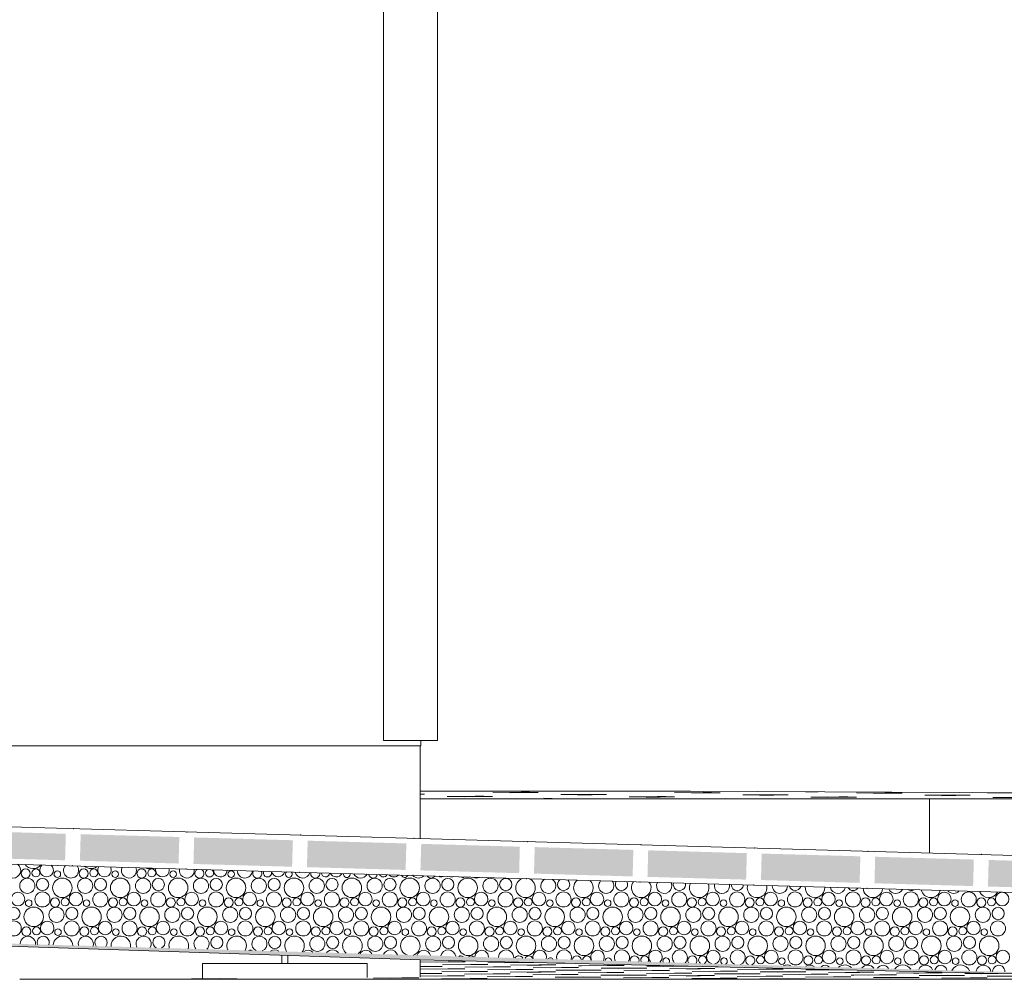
# Model space of a CAD drawing. Header units: millimetres. Extents: x -94601 to -15166, y -300 to 6935.
# Tile 95 of 97: x -18085 to -16229, y -300 to 1509. Entities that reach past the tile are written whole.
import ezdxf

# ---------------------------------------------------------------- set-up
doc = ezdxf.new("R2010")
doc.units = ezdxf.units.MM
doc.header["$MEASUREMENT"] = 0
for name, color, linetype in [('Métal _ Bardage.Charp_Couv_Bard_Métal', 7, 'Continuous'), ('Nouveau_Métal _ Charpente.Charp_Couv_Bard_Métal', 7, 'Continuous'), ('Nouveau_Structure _ Longrine.GO', 7, 'Continuous'), ('Nouveau_Terrain _ Modifié.Terrain', 7, 'Continuous'), ('Nouveau_Terrain _ Original.Terrain', 7, 'Continuous'), ('Nouveau_VRD _ Voirie 3d.VRD', 7, 'Continuous'), ('VRD _ Bordure.VRD', 7, 'Continuous')]:
    doc.layers.add(name, color=color, linetype=linetype)

# ---------------------------------------------------------------- blocks, each defined once
blk = doc.blocks.new('Élément de coupe_20')
at = {"layer": 'Métal _ Bardage.Charp_Couv_Bard_Métal', "color": 7, "linetype": 'Continuous', "lineweight": 15}
for p, q in [((-17329.3, 140), (-17329.3, 150)), ((-24985.3, 140), (-17329.3, 140))]:
    blk.add_line(p, q, dxfattribs=at)
blk = doc.blocks.new('Élément de coupe_30')
at = {"layer": 'Nouveau_Terrain _ Modifié.Terrain', "color": 7, "linetype": 'Continuous', "lineweight": 15}
for p, q in [((-16820.8, 54.7), (-17330.3, 54.7)), ((-15166.2, 45.6), (-16820.8, 54.7))]:
    blk.add_line(p, q, dxfattribs=at)
at = {"layer": 'Nouveau_Terrain _ Modifié.Terrain', "color": 114, "linetype": 'Continuous', "lineweight": 15, "true_color": 0x00ad56}
for p, q in [((-17322.3, 48.8), (-17330.3, 49)), ((-17322.3, 48.8), (-17330.3, 49)), ((-17322.3, 48.8), (-17330.3, 48.8)), ((-17322.3, 48.8), (-17330.3, 48.6)), ((-17322.3, 48.8), (-17330.3, 48.8)), ((-17322.3, 48.8), (-17330.3, 48.6)), ((-17193.8, 44.6), (-17279.5, 44.7)), ((-17193.8, 44.6), (-17279.5, 44.7)), ((-17193.8, 44.6), (-17247.4, 43.7)), ((-17193.8, 44.6), (-17247.4, 43.7)), ((-17193.8, 44.6), (-17225.9, 45.6)), ((-17193.8, 44.6), (-17225.9, 45.6)), ((-17107.9, 52.3), (-17193.6, 52.5)), ((-17107.9, 52.3), (-17193.6, 52.5)), ((-17107.9, 52.3), (-17161.5, 51.4)), ((-17107.9, 52.3), (-17161.5, 51.4)), ((-17065.3, 40.4), (-17151, 40.5)), ((-17065.3, 40.4), (-17151, 40.5)), ((-17107.9, 52.3), (-17140, 53.4)), ((-17107.9, 52.3), (-17140, 53.4)), ((-17065.3, 40.4), (-17097.4, 41.4)), ((-17065.3, 40.4), (-17097.4, 41.4)), ((-17065.3, 40.4), (-17086.6, 40)), ((-17065.3, 40.4), (-17086.6, 40)), ((-16979.4, 48.1), (-17065.1, 48.3)), ((-16979.4, 48.1), (-17065.1, 48.3)), ((-16979.4, 48.1), (-17033, 47.2)), ((-16979.4, 48.1), (-17033, 47.2)), ((-16979.4, 48.1), (-17011.5, 49.2)), ((-16979.4, 48.1), (-17011.5, 49.2)), ((-16850.9, 43.9), (-16936.6, 44.1)), ((-16850.9, 43.9), (-16936.6, 44.1)), ((-16850.9, 43.9), (-16904.5, 43)), ((-16850.9, 43.9), (-16904.5, 43)), ((-16850.9, 43.9), (-16883.1, 45)), ((-16850.9, 43.9), (-16883.1, 45)), ((-16765.1, 51.7), (-16850.8, 51.8)), ((-16765.1, 51.7), (-16850.8, 51.8)), ((-16765.1, 51.7), (-16818.6, 50.8)), ((-16765.1, 51.7), (-16818.6, 50.8)), ((-16765.1, 51.7), (-16797.2, 52.7)), ((-16765.1, 51.7), (-16797.2, 52.7)), ((-16731.5, 40), (-16754.6, 40.8)), ((-16731.5, 40), (-16754.6, 40.8)), ((-16636.6, 47.5), (-16722.3, 47.6)), ((-16636.6, 47.5), (-16722.3, 47.6)), ((-16636.6, 47.5), (-16690.2, 46.6)), ((-16636.6, 47.5), (-16690.2, 46.6)), ((-16636.6, 47.5), (-16668.7, 48.5)), ((-16636.6, 47.5), (-16668.7, 48.5)), ((-16580.4, 53.4), (-16604.3, 53.5)), ((-16580.4, 53.4), (-16604.3, 53.5)), ((-16508.1, 43.3), (-16593.8, 43.4)), ((-16508.1, 43.3), (-16593.8, 43.4)), ((-16508.1, 43.3), (-16561.7, 42.4)), ((-16508.1, 43.3), (-16561.7, 42.4)), ((-16508.1, 43.3), (-16540.2, 44.3)), ((-16508.1, 43.3), (-16540.2, 44.3)), ((-16422.2, 51), (-16507.9, 51.2)), ((-16422.2, 51), (-16507.9, 51.2)), ((-16422.2, 51), (-16475.8, 50.1)), ((-16422.2, 51), (-16475.8, 50.1)), ((-16422.2, 51), (-16454.3, 52.1)), ((-16422.2, 51), (-16454.3, 52.1)), ((-16408.4, 40), (-16411.7, 40.1)), ((-16408.4, 40), (-16411.7, 40.1)), ((-16293.7, 46.8), (-16379.4, 47)), ((-16293.7, 46.8), (-16379.4, 47)), ((-16293.7, 46.8), (-16347.3, 45.9)), ((-16293.7, 46.8), (-16347.3, 45.9)), ((-16293.7, 46.8), (-16325.8, 47.9)), ((-16293.7, 46.8), (-16325.8, 47.9)), ((-16207.8, 51.4), (-16289.8, 51.8)), ((-16207.8, 51.4), (-16289.8, 51.8)), ((-16207.8, 51.4), (-16261.4, 51.6)), ((-16207.8, 51.4), (-16261.4, 51.6)), ((-16165.3, 42.6), (-16251, 42.8)), ((-16165.3, 42.6), (-16251, 42.8))]:
    blk.add_line(p, q, dxfattribs=at)
blk = doc.blocks.new('Élément de coupe_46')
at = {"layer": 'Métal _ Bardage.Charp_Couv_Bard_Métal', "color": 7, "linetype": 'Continuous', "lineweight": 15}
for p, q in [((-17297.8, 6865), (-17297.8, 150)), ((-17297.8, 150), (-17299.3, 150))]:
    blk.add_line(p, q, dxfattribs=at)
blk = doc.blocks.new('Élément de coupe_47')
at = {"layer": 'Métal _ Bardage.Charp_Couv_Bard_Métal', "color": 7, "linetype": 'Continuous', "lineweight": 15}
for p, q in [((-17399.3, 6865), (-17399.3, 150)), ((-17399.3, 150), (-17299.3, 150))]:
    blk.add_line(p, q, dxfattribs=at)
blk = doc.blocks.new('Élément de coupe_53')
at = {"layer": 'Nouveau_Structure _ Longrine.GO', "color": 7, "linetype": 'Continuous', "lineweight": 15}
for p, q in [((-17330.3, -34.7), (-17330.3, 140)), ((-17330.3, -295.9), (-17330.3, -263.2))]:
    blk.add_line(p, q, dxfattribs=at)
blk = doc.blocks.new('Élément de coupe_150')
at = {"layer": 'Nouveau_Métal _ Charpente.Charp_Couv_Bard_Métal', "color": 7, "linetype": 'Continuous', "lineweight": 15}
for p, q in [((-17740.3, -270), (-17590.9, -270)), ((-17740.3, -298.4), (-17740.3, -270)), ((-17579.8, -270), (-17430.3, -270)), ((-17430.3, -296.8), (-17430.3, -270))]:
    blk.add_line(p, q, dxfattribs=at)
blk = doc.blocks.new('Élément de coupe_151')
at = {"layer": 'Nouveau_Métal _ Charpente.Charp_Couv_Bard_Métal', "color": 7, "linetype": 'Continuous', "lineweight": 15}
for p, q in [((-17590.9, -270), (-17590.9, -254.6)), ((-17579.8, -270), (-17579.8, -254.9)), ((-17590.9, -270), (-17579.8, -270))]:
    blk.add_line(p, q, dxfattribs=at)
blk = doc.blocks.new('Élément de coupe_152')
at = {"layer": 'Nouveau_Terrain _ Original.Terrain', "color": 114, "linetype": 'Continuous', "lineweight": 15, "true_color": 0x00ad56}
for p, q in [((-17245.4, -267.2), (-17330.3, -267.6)), ((-17245.4, -267.2), (-17330.3, -267.6)), ((-17288.7, -275.7), (-17330.3, -275.8)), ((-17288.7, -275.7), (-17330.3, -276.2)), ((-17288.7, -275.7), (-17330.3, -275.8)), ((-17288.7, -275.7), (-17330.3, -276.2)), ((-17288.7, -275.7), (-17320.8, -275.4)), ((-17288.7, -275.7), (-17320.8, -275.4)), ((-17245.4, -267.2), (-17299, -267.9)), ((-17245.4, -267.2), (-17299, -267.9)), ((-17202.8, -272), (-17288.5, -272.4)), ((-17202.8, -272), (-17288.5, -272.4)), ((-17245.4, -267.2), (-17277.5, -267)), ((-17245.4, -267.2), (-17277.5, -267)), ((-17202.8, -272), (-17256.4, -272.6)), ((-17202.8, -272), (-17256.4, -272.6)), ((-17160.2, -276.7), (-17245.9, -277.1)), ((-17160.2, -276.7), (-17245.9, -277.1)), ((-17202.8, -272), (-17234.9, -271.7)), ((-17202.8, -272), (-17234.9, -271.7)), ((-17160.2, -276.7), (-17213.8, -277.4)), ((-17160.2, -276.7), (-17213.8, -277.4)), ((-17116.9, -268.3), (-17202.6, -268.7)), ((-17116.9, -268.3), (-17202.6, -268.7)), ((-17160.2, -276.7), (-17192.3, -276.4)), ((-17160.2, -276.7), (-17192.3, -276.4)), ((-17116.9, -268.3), (-17170.5, -268.9)), ((-17116.9, -268.3), (-17170.5, -268.9)), ((-17074.3, -273), (-17160, -273.4)), ((-17074.3, -273), (-17160, -273.4)), ((-17116.9, -268.3), (-17149.1, -268)), ((-17116.9, -268.3), (-17149.1, -268)), ((-17074.3, -273), (-17127.9, -273.7)), ((-17074.3, -273), (-17127.9, -273.7)), ((-17031.7, -277.8), (-17117.5, -278.2)), ((-17031.7, -277.8), (-17117.5, -278.2)), ((-17074.3, -273), (-17106.5, -272.7)), ((-17074.3, -273), (-17106.5, -272.7)), ((-17031.7, -277.8), (-17085.3, -278.4)), ((-17031.7, -277.8), (-17085.3, -278.4)), ((-17057.3, -269.6), (-17074.2, -269.7)), ((-17057.3, -269.6), (-17074.2, -269.7)), ((-17031.7, -277.8), (-17063.9, -277.5)), ((-17031.7, -277.8), (-17063.9, -277.5)), ((-17026.2, -274.4), (-17031.6, -274.5)), ((-17026.2, -274.4), (-17031.6, -274.5)), ((-16945.9, -274.1), (-17026.2, -274.4)), ((-16945.9, -274.1), (-17026.2, -274.4)), ((-16945.9, -274.1), (-16999.5, -274.7)), ((-16945.9, -274.1), (-16999.5, -274.7)), ((-16945.9, -274.1), (-16978, -273.8)), ((-16945.9, -274.1), (-16978, -273.8)), ((-16826.5, -275.2), (-16903.1, -275.5)), ((-16826.5, -275.2), (-16903.1, -275.5)), ((-16824.6, -275.2), (-16871, -275.8)), ((-16824.6, -275.2), (-16871, -275.8)), ((-16834.1, -275), (-16849.5, -274.9)), ((-16834.1, -275), (-16849.5, -274.9)), ((-16768.6, -276.6), (-16774.6, -276.6)), ((-16768.6, -276.6), (-16774.6, -276.6)), ((-17251, -280.4), (-17330.3, -280.8)), ((-17251, -280.4), (-17330.3, -280.8)), ((-17289.4, -288.9), (-17330.3, -289)), ((-17289.4, -288.9), (-17330.3, -289.4)), ((-17289.4, -288.9), (-17330.3, -289)), ((-17289.4, -288.9), (-17330.3, -289.4)), ((-17246.8, -293.6), (-17330.3, -294)), ((-17246.8, -293.6), (-17330.3, -294)), ((-17289.4, -288.9), (-17321.5, -288.6)), ((-17289.4, -288.9), (-17321.5, -288.6)), ((-17246.8, -293.6), (-17300.4, -294.3)), ((-17246.8, -293.6), (-17300.4, -294.3)), ((-17253.7, -280.5), (-17299.7, -281.1)), ((-17253.7, -280.5), (-17299.7, -281.1)), ((-17203.5, -285.2), (-17289.2, -285.6)), ((-17203.5, -285.2), (-17289.2, -285.6)), ((-17246.8, -293.6), (-17278.9, -293.4)), ((-17246.8, -293.6), (-17278.9, -293.4)), ((-17249.2, -280.4), (-17278.2, -280.1)), ((-17249.2, -280.4), (-17278.2, -280.1)), ((-17203.5, -285.2), (-17257.1, -285.8)), ((-17203.5, -285.2), (-17257.1, -285.8)), ((-17246.1, -280.4), (-17253.7, -280.5)), ((-17246.1, -280.4), (-17253.7, -280.5)), ((-17246.1, -280.4), (-17251, -280.4)), ((-17246.1, -280.4), (-17251, -280.4)), ((-17246.1, -280.4), (-17249.2, -280.4)), ((-17246.1, -280.4), (-17249.2, -280.4)), ((-17160.9, -289.9), (-17246.6, -290.3)), ((-17160.9, -289.9), (-17246.6, -290.3)), ((-17203.5, -285.2), (-17235.6, -284.9)), ((-17203.5, -285.2), (-17235.6, -284.9)), ((-17160.9, -289.9), (-17214.5, -290.6)), ((-17160.9, -289.9), (-17214.5, -290.6)), ((-17118.3, -294.7), (-17204, -295.1)), ((-17118.3, -294.7), (-17204, -295.1)), ((-17117.6, -281.5), (-17203.3, -281.9)), ((-17117.6, -281.5), (-17203.3, -281.9)), ((-17160.9, -289.9), (-17193, -289.7)), ((-17160.9, -289.9), (-17193, -289.7)), ((-17118.3, -294.7), (-17171.9, -295.4)), ((-17118.3, -294.7), (-17171.9, -295.4)), ((-17117.6, -281.5), (-17171.2, -282.1)), ((-17117.6, -281.5), (-17171.2, -282.1)), ((-17075, -286.2), (-17160.7, -286.6)), ((-17075, -286.2), (-17160.7, -286.6)), ((-17118.3, -294.7), (-17150.4, -294.4)), ((-17118.3, -294.7), (-17150.4, -294.4)), ((-17117.6, -281.5), (-17149.7, -281.2)), ((-17117.6, -281.5), (-17149.7, -281.2)), ((-17075, -286.2), (-17128.6, -286.9)), ((-17075, -286.2), (-17128.6, -286.9)), ((-17032.4, -291), (-17118.2, -291.4)), ((-17032.4, -291), (-17118.2, -291.4)), ((-17075, -286.2), (-17107.2, -286)), ((-17075, -286.2), (-17107.2, -286)), ((-17032.4, -291), (-17086, -291.7)), ((-17032.4, -291), (-17086, -291.7)), ((-16989.8, -295.8), (-17075.6, -296.2)), ((-16989.8, -295.8), (-17075.6, -296.2)), ((-16989.1, -282.5), (-17074.9, -282.9)), ((-16989.1, -282.5), (-17074.9, -282.9)), ((-17032.4, -291), (-17064.6, -290.7)), ((-17032.4, -291), (-17064.6, -290.7)), ((-16989.8, -295.8), (-17043.4, -296.4)), ((-16989.8, -295.8), (-17043.4, -296.4)), ((-16989.1, -282.5), (-17042.7, -283.2)), ((-16989.1, -282.5), (-17042.7, -283.2)), ((-16946.6, -287.3), (-17032.3, -287.7)), ((-16946.6, -287.3), (-17032.3, -287.7)), ((-16989.8, -295.8), (-17022, -295.5)), ((-16989.8, -295.8), (-17022, -295.5)), ((-16989.1, -282.5), (-17021.3, -282.3)), ((-16989.1, -282.5), (-17021.3, -282.3)), ((-16946.6, -287.3), (-17000.1, -288)), ((-16946.6, -287.3), (-17000.1, -288)), ((-16904, -292.1), (-16989.7, -292.5)), ((-16904, -292.1), (-16989.7, -292.5)), ((-16903.3, -278.8), (-16989, -279.2)), ((-16903.3, -278.8), (-16989, -279.2)), ((-16946.6, -287.3), (-16978.7, -287)), ((-16946.6, -287.3), (-16978.7, -287)), ((-16904, -292.1), (-16957.6, -292.7)), ((-16904, -292.1), (-16957.6, -292.7)), ((-16903.3, -278.8), (-16956.9, -279.5)), ((-16903.3, -278.8), (-16956.9, -279.5)), ((-16861.4, -296.8), (-16947.1, -297.2)), ((-16861.4, -296.8), (-16947.1, -297.2)), ((-16860.7, -283.6), (-16946.4, -284)), ((-16860.7, -283.6), (-16946.4, -284)), ((-16904, -292.1), (-16936.1, -291.8)), ((-16904, -292.1), (-16936.1, -291.8)), ((-16903.3, -278.8), (-16935.4, -278.6)), ((-16903.3, -278.8), (-16935.4, -278.6)), ((-16861.4, -296.8), (-16915, -297.5)), ((-16861.4, -296.8), (-16915, -297.5)), ((-16860.7, -283.6), (-16914.3, -284.3)), ((-16860.7, -283.6), (-16914.3, -284.3)), ((-16818.1, -288.4), (-16903.8, -288.8)), ((-16818.1, -288.4), (-16903.8, -288.8)), ((-16861.4, -296.8), (-16893.5, -296.6)), ((-16861.4, -296.8), (-16893.5, -296.6)), ((-16860.7, -283.6), (-16892.8, -283.3)), ((-16860.7, -283.6), (-16892.8, -283.3)), ((-16818.1, -288.4), (-16871.7, -289)), ((-16818.1, -288.4), (-16871.7, -289)), ((-16775.5, -293.1), (-16861.2, -293.5)), ((-16775.5, -293.1), (-16861.2, -293.5)), ((-16774.8, -279.9), (-16860.5, -280.3)), ((-16774.8, -279.9), (-16860.5, -280.3)), ((-16818.1, -288.4), (-16850.2, -288.1)), ((-16818.1, -288.4), (-16850.2, -288.1)), ((-16775.5, -293.1), (-16829.1, -293.8)), ((-16775.5, -293.1), (-16829.1, -293.8)), ((-16774.8, -279.9), (-16828.4, -280.6)), ((-16774.8, -279.9), (-16828.4, -280.6)), ((-16732.2, -284.7), (-16817.9, -285.1)), ((-16732.2, -284.7), (-16817.9, -285.1)), ((-16775.5, -293.1), (-16807.6, -292.9)), ((-16775.5, -293.1), (-16807.6, -292.9)), ((-16774.8, -279.9), (-16806.9, -279.6)), ((-16774.8, -279.9), (-16806.9, -279.6)), ((-16732.2, -284.7), (-16785.8, -285.3)), ((-16732.2, -284.7), (-16785.8, -285.3)), ((-16689.6, -289.4), (-16775.3, -289.8)), ((-16689.6, -289.4), (-16775.3, -289.8)), ((-16732.2, -284.7), (-16764.3, -284.4)), ((-16732.2, -284.7), (-16764.3, -284.4)), ((-16689.6, -289.4), (-16743.2, -290.1)), ((-16689.6, -289.4), (-16743.2, -290.1)), ((-16647, -294.2), (-16732.7, -294.6)), ((-16647, -294.2), (-16732.7, -294.6)), ((-16646.3, -281), (-16732, -281.4)), ((-16646.3, -281), (-16732, -281.4)), ((-16689.6, -289.4), (-16721.7, -289.2)), ((-16689.6, -289.4), (-16721.7, -289.2)), ((-16647, -294.2), (-16700.6, -294.9)), ((-16647, -294.2), (-16700.6, -294.9)), ((-16646.3, -281), (-16699.9, -281.6)), ((-16646.3, -281), (-16699.9, -281.6)), ((-16603.7, -285.7), (-16689.4, -286.1)), ((-16603.7, -285.7), (-16689.4, -286.1)), ((-16647, -294.2), (-16679.1, -293.9)), ((-16647, -294.2), (-16679.1, -293.9)), ((-16646.3, -281), (-16678.4, -280.7)), ((-16646.3, -281), (-16678.4, -280.7)), ((-16603.7, -285.7), (-16657.3, -286.4)), ((-16603.7, -285.7), (-16657.3, -286.4)), ((-16561.1, -290.5), (-16646.8, -290.9)), ((-16561.1, -290.5), (-16646.8, -290.9)), ((-16603.7, -285.7), (-16635.8, -285.5)), ((-16603.7, -285.7), (-16635.8, -285.5)), ((-16561.1, -290.5), (-16614.7, -291.2)), ((-16561.1, -290.5), (-16614.7, -291.2)), ((-16518.5, -295.3), (-16604.2, -295.7)), ((-16518.5, -295.3), (-16604.2, -295.7)), ((-16536.8, -282.1), (-16603.5, -282.4)), ((-16536.8, -282.1), (-16603.5, -282.4)), ((-16561.1, -290.5), (-16593.2, -290.2)), ((-16561.1, -290.5), (-16593.2, -290.2)), ((-16518.5, -295.3), (-16572.1, -295.9)), ((-16518.5, -295.3), (-16572.1, -295.9)), ((-16532.8, -282.2), (-16571.4, -282.7)), ((-16532.8, -282.2), (-16571.4, -282.7)), ((-16475.2, -286.8), (-16560.9, -287.2)), ((-16475.2, -286.8), (-16560.9, -287.2)), ((-16518.5, -295.3), (-16550.6, -295)), ((-16518.5, -295.3), (-16550.6, -295)), ((-16475.2, -286.8), (-16528.8, -287.5)), ((-16475.2, -286.8), (-16528.8, -287.5)), ((-16512.8, -291.9), (-16518.3, -292)), ((-16512.8, -291.9), (-16518.3, -292)), ((-16432.6, -291.6), (-16512.8, -291.9)), ((-16432.6, -291.6), (-16512.8, -291.9)), ((-16475.2, -286.8), (-16507.4, -286.5)), ((-16475.2, -286.8), (-16507.4, -286.5)), ((-16432.6, -291.6), (-16486.2, -292.2)), ((-16432.6, -291.6), (-16486.2, -292.2)), ((-16390, -296.4), (-16475.8, -296.8)), ((-16390, -296.4), (-16475.8, -296.8)), ((-16432.6, -291.6), (-16464.8, -291.3)), ((-16432.6, -291.6), (-16464.8, -291.3)), ((-16390, -296.4), (-16443.6, -297)), ((-16390, -296.4), (-16443.6, -297)), ((-16376.8, -288), (-16432.5, -288.3)), ((-16376.8, -288), (-16432.5, -288.3)), ((-16390, -296.4), (-16422.2, -296.1)), ((-16390, -296.4), (-16422.2, -296.1)), ((-16390.7, -288.4), (-16400.3, -288.5)), ((-16390.7, -288.4), (-16400.3, -288.5)), ((-16346.8, -287.9), (-16390.7, -288.4)), ((-16346.8, -287.9), (-16390.7, -288.4)), ((-16304.2, -292.7), (-16389.9, -293)), ((-16304.2, -292.7), (-16389.9, -293)), ((-16366.4, -287.7), (-16378.9, -287.6)), ((-16366.4, -287.7), (-16378.9, -287.6)), ((-16346.8, -287.9), (-16376.8, -288)), ((-16346.8, -287.9), (-16376.8, -288)), ((-16346.8, -287.9), (-16366.4, -287.7)), ((-16346.8, -287.9), (-16366.4, -287.7)), ((-16304.2, -292.7), (-16357.7, -293.3)), ((-16304.2, -292.7), (-16357.7, -293.3)), ((-16304.2, -292.7), (-16336.3, -292.4)), ((-16304.2, -292.7), (-16336.3, -292.4)), ((-16246.2, -289.1), (-16304, -289.3)), ((-16246.2, -289.1), (-16304, -289.3)), ((-16240.2, -289.2), (-16271.9, -289.6)), ((-16240.2, -289.2), (-16271.9, -289.6)), ((-16175.7, -293.8), (-16261.4, -294.1)), ((-16175.7, -293.8), (-16261.4, -294.1)), ((-17675.5, -298.9), (-17761.2, -299.3)), ((-17675.5, -298.9), (-17761.2, -299.3)), ((-17675.5, -298.9), (-17729.1, -299.6)), ((-17675.5, -298.9), (-17729.1, -299.6)), ((-17675.5, -298.9), (-17707.7, -298.6)), ((-17675.5, -298.9), (-17707.7, -298.6)), ((-17547.1, -300), (-17579.2, -299.7)), ((-17547.1, -300), (-17579.2, -299.7)), ((-17547.1, -300), (-17555.6, -300)), ((-17547.1, -300), (-17555.6, -300)), ((-17547.1, -300), (-17550.2, -300)), ((-17547.1, -300), (-17550.2, -300)), ((-17332.7, -297.3), (-17418.4, -297.7)), ((-17332.7, -297.3), (-17418.4, -297.7)), ((-17332.7, -297.3), (-17386.3, -298)), ((-17332.7, -297.3), (-17386.3, -298)), ((-17332.7, -297.3), (-17364.8, -297.1)), ((-17332.7, -297.3), (-17364.8, -297.1)), ((-17204.2, -298.4), (-17289.9, -298.8)), ((-17204.2, -298.4), (-17289.9, -298.8)), ((-17204.2, -298.4), (-17257.8, -299.1)), ((-17204.2, -298.4), (-17257.8, -299.1)), ((-17204.2, -298.4), (-17236.3, -298.1)), ((-17204.2, -298.4), (-17236.3, -298.1)), ((-17075.7, -299.5), (-17161.4, -299.9)), ((-17075.7, -299.5), (-17161.4, -299.9)), ((-17075.7, -299.5), (-17119.6, -300)), ((-17075.7, -299.5), (-17119.6, -300)), ((-17075.7, -299.5), (-17107.8, -299.2)), ((-17075.7, -299.5), (-17107.8, -299.2)), ((-16732.9, -297.9), (-16818.6, -298.3)), ((-16732.9, -297.9), (-16818.6, -298.3)), ((-16732.9, -297.9), (-16786.5, -298.6)), ((-16732.9, -297.9), (-16786.5, -298.6)), ((-16732.9, -297.9), (-16765, -297.6)), ((-16732.9, -297.9), (-16765, -297.6)), ((-16604.4, -299), (-16690.1, -299.4)), ((-16604.4, -299), (-16690.1, -299.4)), ((-16604.4, -299), (-16658, -299.6)), ((-16604.4, -299), (-16658, -299.6)), ((-16604.4, -299), (-16636.5, -298.7)), ((-16604.4, -299), (-16636.5, -298.7)), ((-16485.1, -300), (-16508, -299.8)), ((-16485.1, -300), (-16508, -299.8)), ((-16261.6, -297.5), (-16347.3, -297.8)), ((-16261.6, -297.5), (-16347.3, -297.8)), ((-16261.6, -297.5), (-16315.2, -298.1)), ((-16261.6, -297.5), (-16315.2, -298.1)), ((-16261.6, -297.5), (-16293.7, -297.2)), ((-16261.6, -297.5), (-16293.7, -297.2))]:
    blk.add_line(p, q, dxfattribs=at)
at = {"layer": 'Nouveau_Terrain _ Original.Terrain', "color": 7, "linetype": 'Continuous', "lineweight": 15}
for p, q in [((-18085.1, -300), (-17986.1, -300)), ((-17986.1, -300), (-16792.4, -300)), ((-16792.4, -300), (-15790.7, -300))]:
    blk.add_line(p, q, dxfattribs=at)
blk = doc.blocks.new('Élément de coupe_1666')
at = {"layer": 'VRD _ Bordure.VRD', "color": 7, "linetype": 'Continuous', "lineweight": 15}
for p, q in [((-16370.3, 40), (-17330.3, 40)), ((-16370.3, 40), (-16370.3, 35.6)), ((-16350.3, 40), (-16370.3, 40)), ((-15350.3, 40), (-16350.3, 40)), ((-16370.3, 35.6), (-16370.3, 33.4)), ((-16370.3, 33.4), (-16370.3, 27.8)), ((-16370.3, 27.8), (-16370.3, 20)), ((-16370.3, 20), (-16370.3, -61.9))]:
    blk.add_line(p, q, dxfattribs=at)
blk = doc.blocks.new('*X1684')
at = {"layer": 'Nouveau_VRD _ Voirie 3d.VRD', "color": 33, "linetype": 'Continuous', "lineweight": 15, "true_color": 0xf48e54}
for centre, radius in [((-18073.6, -100.6), 8.58), ((-18054.5, -99.6), 7.52), ((-17964.5, -100.6), 8.58), ((-17945.4, -99.6), 7.52), ((-17855.4, -100.6), 8.58), ((-17836.3, -99.6), 7.52), ((-18070.7, -123.8), 14.3), ((-18041.9, -121.2), 11.5), ((-18004.7, -127.6), 18.4), ((-18014.1, -101.9), 6.2), ((-17961.6, -123.8), 14.3), ((-17932.8, -121.2), 11.5), ((-17895.6, -127.6), 18.4), ((-17904.9, -101.9), 6.2), ((-17852.5, -123.8), 14.3), ((-17823.7, -121.2), 11.5), ((-17786.5, -127.6), 18.4), ((-17795.8, -101.9), 6.2), ((-17743.4, -123.8), 14.3), ((-17714.6, -121.2), 11.5), ((-17677.3, -127.6), 18.4), ((-17686.7, -101.9), 6.2), ((-17634.3, -123.8), 14.3), ((-17605.5, -121.2), 11.5), ((-17568.2, -127.6), 18.4), ((-17525.2, -123.8), 14.3), ((-17496.4, -121.2), 11.5), ((-17459.1, -127.6), 18.4), ((-17416.1, -123.8), 14.3), ((-17387.2, -121.2), 11.5), ((-17350, -127.6), 18.4), ((-17306.9, -123.8), 14.3), ((-17278.1, -121.2), 11.5), ((-17240.9, -127.6), 18.4), ((-17197.8, -123.8), 14.3), ((-17169, -121.2), 11.5), ((-18088.3, -148.8), 12.8), ((-18042.2, -149.5), 14.2), ((-18018.5, -155.2), 8.58), ((-17999.4, -154.2), 7.52), ((-17979.2, -148.8), 12.8), ((-17933.1, -149.5), 14.2), ((-17909.4, -155.2), 8.58), ((-17890.3, -154.2), 7.52), ((-17870, -148.8), 12.8), ((-17824, -149.5), 14.2), ((-17800.3, -155.2), 8.58), ((-17781.1, -154.2), 7.52), ((-17760.9, -148.8), 12.8), ((-17714.9, -149.5), 14.2), ((-17691.2, -155.2), 8.58), ((-17672, -154.2), 7.52), ((-17651.8, -148.8), 12.8), ((-17605.8, -149.5), 14.2), ((-17582.1, -155.2), 8.58), ((-17562.9, -154.2), 7.52), ((-17542.7, -148.8), 12.8), ((-17496.7, -149.5), 14.2), ((-17473, -155.2), 8.58), ((-17453.8, -154.2), 7.52), ((-17433.6, -148.8), 12.8), ((-17387.5, -149.5), 14.2), ((-17363.8, -155.2), 8.58), ((-17344.7, -154.2), 7.52), ((-17324.5, -148.8), 12.8), ((-17278.4, -149.5), 14.2), ((-17254.7, -155.2), 8.58), ((-17235.6, -154.2), 7.52), ((-17215.4, -148.8), 12.8), ((-17169.3, -149.5), 14.2), ((-17145.6, -155.2), 8.58), ((-17126.5, -154.2), 7.52), ((-17106.3, -148.8), 12.8), ((-17060.2, -149.5), 14.2), ((-17036.5, -155.2), 8.58), ((-17017.4, -154.2), 7.52), ((-16997.1, -148.8), 12.8), ((-16951.1, -149.5), 14.2), ((-16927.4, -155.2), 8.58), ((-16908.2, -154.2), 7.52), ((-16888, -148.8), 12.8), ((-16842, -149.5), 14.2), ((-16818.3, -155.2), 8.58), ((-16799.1, -154.2), 7.52), ((-16778.9, -148.8), 12.8), ((-16732.9, -149.5), 14.2), ((-16709.2, -155.2), 8.58), ((-16690, -154.2), 7.52), ((-16669.8, -148.8), 12.8), ((-16623.8, -149.5), 14.2), ((-16600.1, -155.2), 8.58), ((-16580.9, -154.2), 7.52), ((-16560.7, -148.8), 12.8), ((-16514.7, -149.5), 14.2), ((-16490.9, -155.2), 8.58), ((-16471.8, -154.2), 7.52), ((-16451.6, -148.8), 12.8), ((-16405.5, -149.5), 14.2), ((-16381.8, -155.2), 8.58), ((-16362.7, -154.2), 7.52), ((-16342.5, -148.8), 12.8), ((-16296.4, -149.5), 14.2), ((-16272.7, -155.2), 8.58), ((-16253.6, -154.2), 7.52), ((-16233.4, -148.8), 12.8), ((-18095.9, -175.8), 11.5), ((-18058.7, -182.2), 18.4), ((-18068.1, -156.5), 6.2), ((-18015.6, -178.4), 14.3), ((-17986.8, -175.8), 11.5), ((-17949.6, -182.2), 18.4), ((-17958.9, -156.5), 6.2), ((-17906.5, -178.4), 14.3), ((-17877.7, -175.8), 11.5), ((-17840.5, -182.2), 18.4), ((-17849.8, -156.5), 6.2), ((-17797.4, -178.4), 14.3), ((-17768.6, -175.8), 11.5), ((-17731.3, -182.2), 18.4), ((-17740.7, -156.5), 6.2), ((-17688.3, -178.4), 14.3), ((-17659.5, -175.8), 11.5), ((-17622.2, -182.2), 18.4), ((-17631.6, -156.5), 6.2), ((-17579.2, -178.4), 14.3), ((-17550.4, -175.8), 11.5), ((-17513.1, -182.2), 18.4), ((-17522.5, -156.5), 6.2), ((-17470.1, -178.4), 14.3), ((-17441.2, -175.8), 11.5), ((-17404, -182.2), 18.4), ((-17413.4, -156.5), 6.2), ((-17360.9, -178.4), 14.3), ((-17332.1, -175.8), 11.5), ((-17294.9, -182.2), 18.4), ((-17304.3, -156.5), 6.2), ((-17251.8, -178.4), 14.3), ((-17223, -175.8), 11.5), ((-17185.8, -182.2), 18.4), ((-17195.2, -156.5), 6.2), ((-17142.7, -178.4), 14.3), ((-17113.9, -175.8), 11.5), ((-17076.7, -182.2), 18.4), ((-17086, -156.5), 6.2), ((-17033.6, -178.4), 14.3), ((-17004.8, -175.8), 11.5), ((-16967.6, -182.2), 18.4), ((-16976.9, -156.5), 6.2), ((-16924.5, -178.4), 14.3), ((-16895.7, -175.8), 11.5), ((-16858.4, -182.2), 18.4), ((-16867.8, -156.5), 6.2), ((-16815.4, -178.4), 14.3), ((-16786.6, -175.8), 11.5), ((-16749.3, -182.2), 18.4), ((-16758.7, -156.5), 6.2), ((-16706.3, -178.4), 14.3), ((-16677.5, -175.8), 11.5), ((-16640.2, -182.2), 18.4), ((-16649.6, -156.5), 6.2), ((-16597.2, -178.4), 14.3), ((-16568.3, -175.8), 11.5), ((-16531.1, -182.2), 18.4), ((-16540.5, -156.5), 6.2), ((-16488, -178.4), 14.3), ((-16459.2, -175.8), 11.5), ((-16422, -182.2), 18.4), ((-16431.4, -156.5), 6.2), ((-16378.9, -178.4), 14.3), ((-16350.1, -175.8), 11.5), ((-16312.9, -182.2), 18.4), ((-16322.3, -156.5), 6.2), ((-16269.8, -178.4), 14.3), ((-16241, -175.8), 11.5), ((-18096.2, -204.1), 14.2), ((-18072.5, -209.8), 8.58), ((-18053.4, -208.8), 7.52), ((-18033.2, -203.4), 12.8), ((-17987.1, -204.1), 14.2), ((-17963.4, -209.8), 8.58), ((-17944.3, -208.8), 7.52), ((-17924, -203.4), 12.8), ((-17878, -204.1), 14.2), ((-17854.3, -209.8), 8.58), ((-17835.1, -208.8), 7.52), ((-17814.9, -203.4), 12.8), ((-17768.9, -204.1), 14.2), ((-17745.2, -209.8), 8.58), ((-17726, -208.8), 7.52), ((-17705.8, -203.4), 12.8), ((-17659.8, -204.1), 14.2), ((-17636.1, -209.8), 8.58), ((-17616.9, -208.8), 7.52), ((-17596.7, -203.4), 12.8), ((-17550.7, -204.1), 14.2), ((-17527, -209.8), 8.58), ((-17507.8, -208.8), 7.52), ((-17487.6, -203.4), 12.8), ((-17441.5, -204.1), 14.2), ((-17417.8, -209.8), 8.58), ((-17398.7, -208.8), 7.52), ((-17378.5, -203.4), 12.8), ((-17332.4, -204.1), 14.2), ((-17308.7, -209.8), 8.58), ((-17289.6, -208.8), 7.52), ((-17269.4, -203.4), 12.8), ((-17223.3, -204.1), 14.2), ((-17199.6, -209.8), 8.58), ((-17180.5, -208.8), 7.52), ((-17160.3, -203.4), 12.8), ((-17114.2, -204.1), 14.2), ((-17090.5, -209.8), 8.58), ((-17071.4, -208.8), 7.52), ((-17051.1, -203.4), 12.8), ((-17005.1, -204.1), 14.2), ((-16981.4, -209.8), 8.58), ((-16962.2, -208.8), 7.52), ((-16942, -203.4), 12.8), ((-16896, -204.1), 14.2), ((-16872.3, -209.8), 8.58), ((-16853.1, -208.8), 7.52), ((-16832.9, -203.4), 12.8), ((-16786.9, -204.1), 14.2), ((-16763.2, -209.8), 8.58), ((-16744, -208.8), 7.52), ((-16723.8, -203.4), 12.8), ((-16677.8, -204.1), 14.2), ((-16654.1, -209.8), 8.58), ((-16634.9, -208.8), 7.52), ((-16614.7, -203.4), 12.8), ((-16568.7, -204.1), 14.2), ((-16544.9, -209.8), 8.58), ((-16525.8, -208.8), 7.52), ((-16505.6, -203.4), 12.8), ((-16459.5, -204.1), 14.2), ((-16435.8, -209.8), 8.58), ((-16416.7, -208.8), 7.52), ((-16396.5, -203.4), 12.8), ((-16350.4, -204.1), 14.2), ((-16326.7, -209.8), 8.58), ((-16307.6, -208.8), 7.52), ((-16287.4, -203.4), 12.8), ((-16241.3, -204.1), 14.2), ((-18012.9, -211.1), 6.2), ((-17903.8, -211.1), 6.2), ((-17794.7, -211.1), 6.2), ((-17713.5, -230.4), 11.5), ((-17685.6, -211.1), 6.2), ((-17604.4, -230.4), 11.5), ((-17576.5, -211.1), 6.2), ((-17524.1, -233), 14.3), ((-17495.2, -230.4), 11.5), ((-17467.4, -211.1), 6.2), ((-17414.9, -233), 14.3), ((-17386.1, -230.4), 11.5), ((-17358.3, -211.1), 6.2), ((-17305.8, -233), 14.3), ((-17277, -230.4), 11.5), ((-17239.8, -236.8), 18.4), ((-17249.2, -211.1), 6.2), ((-17196.7, -233), 14.3), ((-17167.9, -230.4), 11.5), ((-17130.7, -236.8), 18.4), ((-17140, -211.1), 6.2), ((-17087.6, -233), 14.3), ((-17058.8, -230.4), 11.5), ((-17021.6, -236.8), 18.4), ((-17030.9, -211.1), 6.2), ((-16978.5, -233), 14.3), ((-16949.7, -230.4), 11.5), ((-16912.4, -236.8), 18.4), ((-16921.8, -211.1), 6.2), ((-16869.4, -233), 14.3), ((-16840.6, -230.4), 11.5), ((-16803.3, -236.8), 18.4), ((-16812.7, -211.1), 6.2), ((-16760.3, -233), 14.3), ((-16731.5, -230.4), 11.5), ((-16694.2, -236.8), 18.4), ((-16703.6, -211.1), 6.2), ((-16651.2, -233), 14.3), ((-16622.3, -230.4), 11.5), ((-16585.1, -236.8), 18.4), ((-16594.5, -211.1), 6.2), ((-16542, -233), 14.3), ((-16513.2, -230.4), 11.5), ((-16476, -236.8), 18.4), ((-16485.4, -211.1), 6.2), ((-16432.9, -233), 14.3), ((-16404.1, -230.4), 11.5), ((-16366.9, -236.8), 18.4), ((-16376.3, -211.1), 6.2), ((-16323.8, -233), 14.3), ((-16295, -230.4), 11.5), ((-16257.8, -236.8), 18.4), ((-16267.1, -211.1), 6.2), ((-16688.9, -263.4), 7.52), ((-16668.7, -258), 12.8), ((-16648.5, -265.7), 6.2), ((-16622.7, -258.7), 14.2), ((-16598.9, -264.4), 8.58), ((-16579.8, -263.4), 7.52), ((-16559.6, -258), 12.8), ((-16539.4, -265.7), 6.2), ((-16513.5, -258.7), 14.2), ((-16489.8, -264.4), 8.58), ((-16470.7, -263.4), 7.52), ((-16450.5, -258), 12.8), ((-16430.3, -265.7), 6.2), ((-16404.4, -258.7), 14.2), ((-16380.7, -264.4), 8.58), ((-16361.6, -263.4), 7.52), ((-16341.4, -258), 12.8), ((-16321.1, -265.7), 6.2), ((-16295.3, -258.7), 14.2), ((-16271.6, -264.4), 8.58), ((-16252.5, -263.4), 7.52), ((-16232.2, -258), 12.8)]:
    blk.add_circle(centre, radius, dxfattribs=at)
for centre, radius, start, end in [((-18097.3, -94.9), 14.2, 120.807, 55.9379), ((-18059.8, -73), 18.4, 215.1893, 321.5556), ((-18034.3, -94.2), 12.8, 130.0308, 46.7141), ((-17988.2, -94.9), 14.2, 139.6425, 37.1023), ((-17950.7, -73), 18.4, 228.5486, 308.1963), ((-17925.2, -94.2), 12.8, 148.084, 28.6609), ((-17879.1, -94.9), 14.2, 154.3374, 22.4075), ((-17841.6, -73), 18.4, 247.8894, 288.8555), ((-17816, -94.2), 12.8, 163.2083, 13.5366), ((-17770, -94.9), 14.2, 167.4815, 9.2634), ((-17746.3, -100.6), 8.58, 113.9154, 62.8295), ((-17727.1, -99.6), 7.52, 123.7779, 52.967), ((-17706.9, -94.2), 12.8, 177.2942, 359.4507), ((-17660.9, -94.9), 14.2, 180.058, 356.6869), ((-17637.2, -100.6), 8.58, 145.626, 31.1189), ((-17618, -99.6), 7.52, 154.6015, 22.1434), ((-17597.8, -94.2), 12.8, 191.3136, 345.4313), ((-17577.6, -101.9), 6.2, 135.8755, 40.8694), ((-17551.8, -94.9), 14.2, 192.718, 344.0269), ((-17528.1, -100.6), 8.58, 168.027, 8.7179), ((-17508.9, -99.6), 7.52, 178.8829, 357.862), ((-17488.7, -94.2), 12.8, 206.194, 330.5509), ((-17468.5, -101.9), 6.2, 168.2392, 8.5057), ((-17442.7, -94.9), 14.2, 206.1554, 330.5895), ((-17419, -100.6), 8.58, 188.8446, 347.9003), ((-17399.8, -99.6), 7.52, 203.2639, 333.481), ((-17379.6, -94.2), 12.8, 223.5656, 313.1793), ((-17359.4, -101.9), 6.2, 197.2577, 339.4872), ((-17333.5, -94.9), 14.2, 221.5671, 315.1778), ((-17309.8, -100.6), 8.58, 211.2672, 325.4777), ((-17290.7, -99.6), 7.52, 234.7693, 301.9755), ((-17270.5, -94.2), 12.8, 250.596, 286.1489), ((-17250.3, -101.9), 6.2, 233.7877, 302.9572), ((-17224.4, -94.9), 14.2, 242.9055, 293.8394), ((-17200.7, -100.6), 8.58, 243.1201, 293.6248), ((-17131.8, -127.6), 18.4, 108.7512, 67.9937), ((-17088.7, -123.8), 14.3, 119.4669, 57.278), ((-17059.9, -121.2), 11.5, 128.5413, 48.2036), ((-17022.7, -127.6), 18.4, 128.1394, 48.6055), ((-16979.6, -123.8), 14.3, 138.5971, 38.1478), ((-16950.8, -121.2), 11.5, 148.7146, 28.0303), ((-16913.6, -127.6), 18.4, 141.5101, 35.2348), ((-16870.5, -123.8), 14.3, 153.333, 23.4119), ((-16841.7, -121.2), 11.5, 165.3406, 11.4043), ((-16804.4, -127.6), 18.4, 152.8327, 23.9122), ((-16761.4, -123.8), 14.3, 166.4432, 10.3017), ((-16732.6, -121.2), 11.5, 180.8848, 355.8601), ((-16695.3, -127.6), 18.4, 163.1612, 13.5837), ((-16652.3, -123.8), 14.3, 178.9359, 357.809), ((-16623.5, -121.2), 11.5, 196.6223, 340.1226), ((-16586.2, -127.6), 18.4, 173.0005, 3.7444), ((-16543.2, -123.8), 14.3, 191.456, 345.2889), ((-16514.3, -121.2), 11.5, 213.9982, 322.7467), ((-16477.1, -127.6), 18.4, 182.6816, 354.0633), ((-16434, -123.8), 14.3, 204.6621, 332.0828), ((-16405.2, -121.2), 11.5, 236.7821, 299.9628), ((-16368, -127.6), 18.4, 192.489, 344.2559), ((-16324.9, -123.8), 14.3, 219.6301, 317.1148), ((-16258.9, -127.6), 18.4, 202.7441, 334.0008), ((-18069.6, -233), 14.3, 355.4417, 181.3032), ((-18040.8, -230.4), 11.5, 336.9942, 199.7507), ((-18003.6, -236.8), 18.4, 1.8947, 174.8501), ((-17960.5, -233), 14.3, 342.847, 193.8979), ((-17931.7, -230.4), 11.5, 319.0376, 217.7073), ((-17894.5, -236.8), 18.4, 352.2115, 184.5334), ((-17851.4, -233), 14.3, 329.4121, 207.3328), ((-17822.6, -230.4), 11.5, 293.7935, 242.9514), ((-17785.3, -236.8), 18.4, 342.3461, 194.3988), ((-17742.3, -233), 14.3, 313.8859, 222.859), ((-17676.2, -236.8), 18.4, 331.9595, 204.7854), ((-17633.2, -233), 14.3, 291.8409, 244.904), ((-17567.1, -236.8), 18.4, 320.5225, 216.2224), ((-17458, -236.8), 18.4, 306.8959, 229.849), ((-17348.9, -236.8), 18.4, 286.3623, 250.3826), ((-17650.7, -258), 12.8, 74.1307, 102.6142), ((-17604.7, -258.7), 14.2, 54.0071, 122.7378), ((-17541.6, -258), 12.8, 44.9661, 131.7788), ((-17495.5, -258.7), 14.2, 35.7526, 140.9923), ((-17432.5, -258), 12.8, 27.3018, 149.4431), ((-17386.4, -258.7), 14.2, 21.2489, 155.496), ((-17323.4, -258), 12.8, 12.3158, 164.4291), ((-17277.3, -258.7), 14.2, 8.183, 168.5619), ((-17253.6, -264.4), 8.58, 59.0137, 117.7312), ((-17234.5, -263.4), 7.52, 49.6398, 127.1051), ((-17214.3, -258), 12.8, 358.269, 178.4759), ((-17168.2, -258.7), 14.2, 355.6233, 181.1216), ((-17144.5, -264.4), 8.58, 29.0514, 147.6935), ((-17125.4, -263.4), 7.52, 19.9699, 156.775), ((-17105.1, -258), 12.8, 344.2158, 192.5291), ((-17084.9, -265.7), 6.2, 37.6523, 139.0926), ((-17059.1, -258.7), 14.2, 342.9271, 193.8178), ((-17035.4, -264.4), 8.58, 6.9349, 169.81), ((-17016.2, -263.4), 7.52, 355.8559, 180.889), ((-16996, -258), 12.8, 329.2064, 207.5385), ((-16975.8, -265.7), 6.2, 6.0441, 170.7008), ((-16950, -258.7), 14.2, 329.3814, 207.3635), ((-16926.3, -264.4), 8.58, 346.1063, 190.6386), ((-16907.1, -263.4), 7.52, 331.2497, 205.4952), ((-16886.9, -258), 12.8, 311.4768, 225.2681), ((-16866.7, -265.7), 6.2, 336.8961, 199.8488), ((-16840.9, -258.7), 14.2, 313.702, 223.0429), ((-16817.2, -264.4), 8.58, 323.3573, 213.3876), ((-16798, -263.4), 7.52, 298.1581, 238.5868), ((-16777.8, -258), 12.8, 281.7472, 254.9977), ((-16757.6, -265.7), 6.2, 298.4064, 238.3385), ((-16731.8, -258.7), 14.2, 291.2434, 245.5015), ((-16708.1, -264.4), 8.58, 289.1228, 247.6221), ((-16639.1, -291.4), 18.4, 65.7523, 110.9926), ((-16596, -287.6), 14.3, 55.2938, 121.4511), ((-16567.2, -285), 11.5, 46.2119, 130.533), ((-16530, -291.4), 18.4, 47.3382, 129.4067), ((-16486.9, -287.6), 14.3, 36.7898, 139.9551), ((-16458.1, -285), 11.5, 26.5328, 150.2121), ((-16420.9, -291.4), 18.4, 34.2149, 142.53), ((-16377.8, -287.6), 14.3, 22.254, 154.4909), ((-16349, -285), 11.5, 10.0623, 166.6826), ((-16311.8, -291.4), 18.4, 23.0052, 153.7397), ((-16268.7, -287.6), 14.3, 9.2266, 167.5183), ((-16239.9, -285), 11.5, 354.5472, 182.1977)]:
    blk.add_arc(centre, radius, start, end, dxfattribs=at)
blk = doc.blocks.new('*X1685')
at = {"layer": 'Nouveau_VRD _ Voirie 3d.VRD', "linetype": 'Continuous', "lineweight": 15, "true_color": 0xb5b5b5}
for points in [[(-17999.5, -75.7), (-17998.1, -25.7), (-18184, -20.4), (-18185.4, -70.4)], [(-17785.6, -81.8), (-17784.2, -31.8), (-17970.1, -26.5), (-17971.5, -76.5)], [(-17571.7, -87.8), (-17570.2, -37.9), (-17756.2, -32.6), (-17757.6, -82.6)], [(-17357.7, -93.9), (-17356.3, -43.9), (-17542.3, -38.7), (-17543.7, -88.6)], [(-17143.8, -100), (-17142.4, -50), (-17328.3, -44.7), (-17329.8, -94.7)], [(-16929.9, -106.1), (-16928.5, -56.1), (-17114.4, -50.8), (-17115.8, -100.8)], [(-16716, -112.1), (-16714.6, -62.2), (-16900.5, -56.9), (-16901.9, -106.9)], [(-16502.1, -118.2), (-16500.7, -68.2), (-16686.6, -63), (-16688, -112.9)], [(-16288.2, -124.3), (-16286.8, -74.3), (-16472.7, -69), (-16474.1, -119)], [(-16074.3, -130.4), (-16072.8, -80.4), (-16258.8, -75.1), (-16260.2, -125.1)]]:
    blk.add_hatch(color=253, dxfattribs=at).paths.add_polyline_path(points)
at = {"layer": 'Nouveau_VRD _ Voirie 3d.VRD', "color": 253, "linetype": 'Continuous', "lineweight": 15, "true_color": 0xb5b5b5}
for p in [(-17983.8, -16.1), (-17769.9, -22.2), (-17556, -28.3), (-17342.1, -34.3), (-17128.1, -40.4), (-16914.2, -46.5), (-16700.3, -52.6), (-16486.4, -58.6), (-16272.5, -64.7), (-17985.8, -86.1), (-17771.9, -92.2), (-17558, -98.2), (-17344, -104.3), (-17130.1, -110.4), (-16916.2, -116.5), (-16702.3, -122.5), (-16488.4, -128.6), (-16274.5, -134.7)]:
    blk.add_point(p, dxfattribs=at)
blk = doc.blocks.new('Élément de coupe_1667')
at = {"layer": 'Nouveau_VRD _ Voirie 3d.VRD', "linetype": 'Continuous', "lineweight": 0, "true_color": 0x000000}
blk.add_hatch(color=18, dxfattribs=at).paths.add_polyline_path([(-19144.2, -203.2), (-17330.3, -263.1), (-15790.7, -300), (-15738.1, -300)])
blk.add_hatch(color=18, dxfattribs=at).paths.add_polyline_path([(-19144.2, -203.2), (-17330.3, -263.1), (-15790.7, -300), (-15738.1, -300)])
at = {"layer": 'Nouveau_VRD _ Voirie 3d.VRD', "color": 7, "linetype": 'Continuous', "lineweight": 15}
for p, q in [((-19144.2, 16.9), (-15454.4, -88)), ((-19144.2, -53.2), (-15454.4, -158))]:
    blk.add_line(p, q, dxfattribs=at)
at = {"layer": 'Nouveau_VRD _ Voirie 3d.VRD', "color": 251, "linetype": 'Continuous', "lineweight": 15, "true_color": 0x6a6a6a}
for p, q in [((-19144.2, -203.2), (-17330.3, -263.1)), ((-17330.3, -263.1), (-15790.7, -300))]:
    blk.add_line(p, q, dxfattribs=at)
at = {"layer": 'Nouveau_VRD _ Voirie 3d.VRD', "lineweight": 0}
for name in ['*X1685', '*X1684']:
    blk.add_blockref(name, (0, 0), dxfattribs=at)
blk = doc.blocks.new('Élément de coupe_1668')
at = {"layer": 'Nouveau_VRD _ Voirie 3d.VRD', "color": 251, "linetype": 'Continuous', "lineweight": 15, "true_color": 0x6a6a6a}
blk.add_line((-15788.8, -300), (-17330.3, -263), dxfattribs=at)
blk = doc.blocks.new('Élément de coupe_1669')
at = {"layer": 'Nouveau_VRD _ Voirie 3d.VRD', "linetype": 'Continuous', "lineweight": 0, "true_color": 0x000000}
blk.add_hatch(color=18, dxfattribs=at).paths.add_polyline_path([(-19144.2, -203.3), (-17330.3, -263.2), (-17330.3, -263.1), (-19144.2, -203.2)])
blk.add_hatch(color=18, dxfattribs=at).paths.add_polyline_path([(-19144.2, -203.3), (-17330.3, -263.2), (-17330.3, -263.1), (-19144.2, -203.2)])
at = {"layer": 'Nouveau_VRD _ Voirie 3d.VRD', "color": 251, "linetype": 'Continuous', "lineweight": 15, "true_color": 0x6a6a6a}
for q in [(-19144.2, -203.3), (-17330.3, -263.1)]:
    blk.add_line((-17330.3, -263.2), q, dxfattribs=at)

msp = doc.modelspace()

# ---------------------------------------------------------------- block references
at = {"layer": 'Métal _ Bardage.Charp_Couv_Bard_Métal', "lineweight": 0}
for name in ['Élément de coupe_20', 'Élément de coupe_47', 'Élément de coupe_46']:
    msp.add_blockref(name, (0, 0), dxfattribs=at)
at = {"layer": 'Nouveau_Métal _ Charpente.Charp_Couv_Bard_Métal', "lineweight": 0}
for name in ['Élément de coupe_151', 'Élément de coupe_150']:
    msp.add_blockref(name, (0, 0), dxfattribs=at)
at = {"layer": 'Nouveau_Structure _ Longrine.GO', "lineweight": 0}
msp.add_blockref('Élément de coupe_53', (0, 0), dxfattribs=at)
at = {"layer": 'Nouveau_Terrain _ Modifié.Terrain', "lineweight": 0}
msp.add_blockref('Élément de coupe_30', (0, 0), dxfattribs=at)
at = {"layer": 'Nouveau_Terrain _ Original.Terrain', "lineweight": 0}
msp.add_blockref('Élément de coupe_152', (0, 0), dxfattribs=at)
at = {"layer": 'Nouveau_VRD _ Voirie 3d.VRD', "lineweight": 0}
for name in ['Élément de coupe_1669', 'Élément de coupe_1667', 'Élément de coupe_1668']:
    msp.add_blockref(name, (0, 0), dxfattribs=at)
at = {"layer": 'VRD _ Bordure.VRD', "lineweight": 0}
msp.add_blockref('Élément de coupe_1666', (0, 0), dxfattribs=at)

doc.saveas('drawing.dxf')
